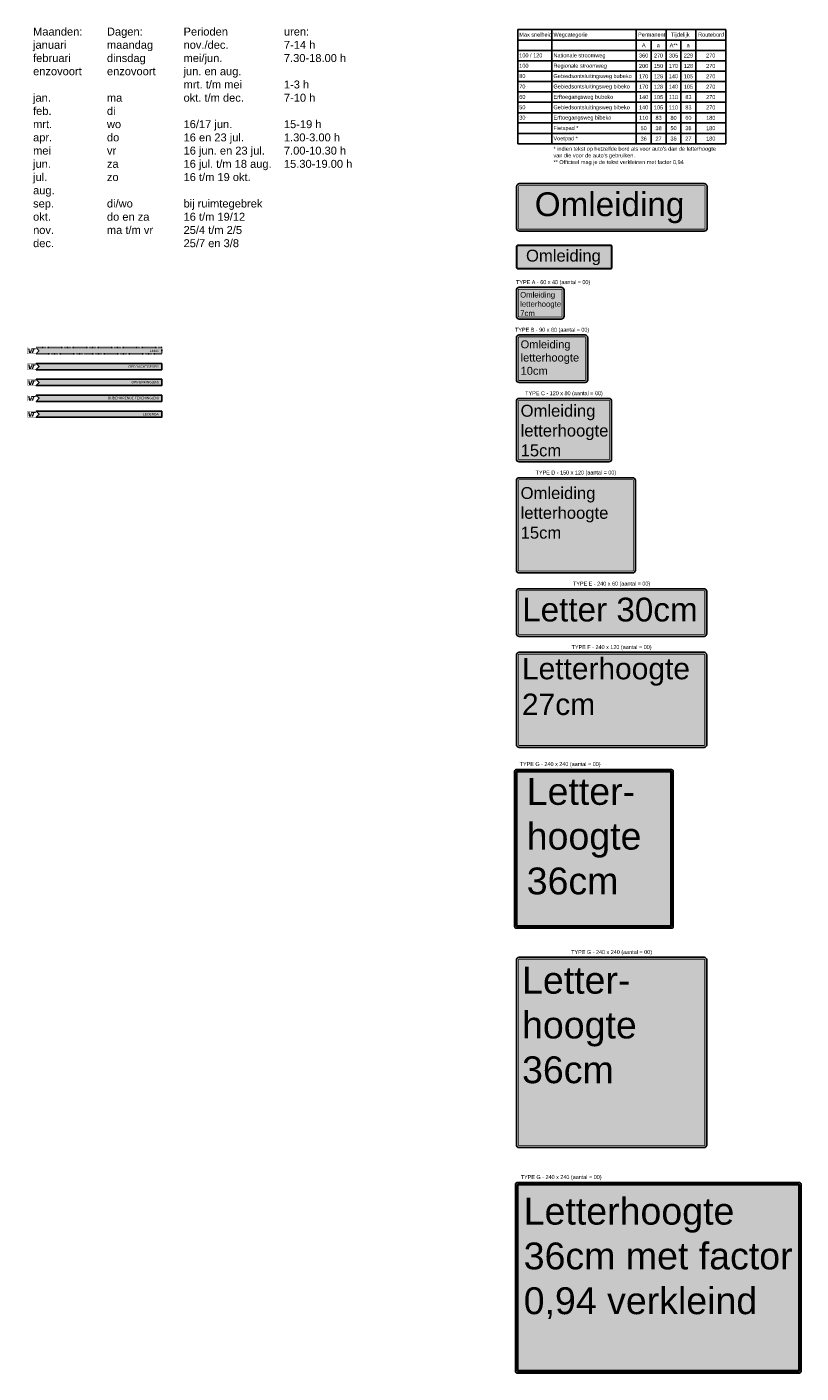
# Model space of a CAD drawing. Header units: metres. Extents: x 361 to 11174, y -6458 to 2529.
# Tile 1 of 2: x 361 to 1337, y -425 to 1272. Entities that reach past the tile are written whole.
import ezdxf
from ezdxf.enums import TextEntityAlignment as Align

# ---------------------------------------------------------------- set-up
doc = ezdxf.new("R2010")
doc.units = ezdxf.units.M
doc.linetypes.add('ACAD_ISO03W100', pattern=[30, 12, -18])
doc.styles.add('style1', font='swiss.ttf')
doc.styles.add('TXT', font='technic_.ttf', dxfattribs={"width": 0.9, "height": 1.35})

# ---------------------------------------------------------------- blocks, each defined once
blk = doc.blocks.new('Tekstbord type A')
h = blk.add_hatch(color=2)
edge = h.paths.add_edge_path()
edge.add_line((3.5, -20), (56.5, -20))
edge.add_arc((56.5, -16.5), 3.5, 270, 360)
edge.add_line((60, -16.5), (60, 16.5))
edge.add_arc((56.5, 16.5), 3.5, 0, 90)
edge.add_line((56.5, 20), (3.5, 20))
edge.add_arc((3.5, 16.5), 3.5, 90, 180)
edge.add_line((0, 16.5), (0, -16.5))
edge.add_arc((3.5, -16.5), 3.5, 180, 270)
blk.add_lwpolyline([(3.5, -20), (56.5, -20, 0.414214), (60, -16.5), (60, 16.5, 0.414214), (56.5, 20), (3.5, 20, 0.414214), (0, 16.5), (0, -16.5, 0.414214)], format="xyb", close=True)
at = {"color": 18, "const_width": 1}
blk.add_lwpolyline([(3.5, -17.5), (56.5, -17.5, 0.414214), (57.5, -16.5), (57.5, 16.5, 0.414214), (56.5, 17.5), (3.5, 17.5, 0.414214), (2.5, 16.5), (2.5, -16.5, 0.414214)], format="xyb", close=True, dxfattribs=at)
blk = doc.blocks.new('Tekstbord type B')
h = blk.add_hatch(color=2)
edge = h.paths.add_edge_path()
edge.add_line((3.5, -30), (86.5, -30))
edge.add_arc((86.5, -26.5), 3.5, 270, 360)
edge.add_line((90, -26.5), (90, 26.5))
edge.add_arc((86.5, 26.5), 3.5, 0, 90)
edge.add_line((86.5, 30), (3.5, 30))
edge.add_arc((3.5, 26.5), 3.5, 90, 180)
edge.add_line((0, 26.5), (0, -26.5))
edge.add_arc((3.5, -26.5), 3.5, 180, 270)
blk.add_lwpolyline([(3.5, -30), (86.5, -30, 0.414214), (90, -26.5), (90, 26.5, 0.414214), (86.5, 30), (3.5, 30, 0.414214), (0, 26.5), (0, -26.5, 0.414214)], format="xyb", close=True)
at = {"color": 18, "const_width": 1}
blk.add_lwpolyline([(3.5, -27.5), (86.5, -27.5, 0.414214), (87.5, -26.5), (87.5, 26.5, 0.414214), (86.5, 27.5), (3.5, 27.5, 0.414214), (2.5, 26.5), (2.5, -26.5, 0.414214)], format="xyb", close=True, dxfattribs=at)
blk = doc.blocks.new('Tekstbord type C')
h = blk.add_hatch(color=2)
edge = h.paths.add_edge_path()
edge.add_line((3.5, -40), (116.5, -40))
edge.add_arc((116.5, -36.5), 3.5, 270, 360)
edge.add_line((120, -36.5), (120, 36.5))
edge.add_arc((116.5, 36.5), 3.5, 0, 90)
edge.add_line((116.5, 40), (3.5, 40))
edge.add_arc((3.5, 36.5), 3.5, 90, 180)
edge.add_line((0, 36.5), (0, -36.5))
edge.add_arc((3.5, -36.5), 3.5, 180, 270)
blk.add_lwpolyline([(3.5, -40), (116.5, -40, 0.414214), (120, -36.5), (120, 36.5, 0.414214), (116.5, 40), (3.5, 40, 0.414214), (0, 36.5), (0, -36.5, 0.414214)], format="xyb", close=True)
at = {"color": 18, "const_width": 1}
blk.add_lwpolyline([(3.5, -37.5), (116.5, -37.5, 0.414214), (117.5, -36.5), (117.5, 36.5, 0.414214), (116.5, 37.5), (3.5, 37.5, 0.414214), (2.5, 36.5), (2.5, -36.5, 0.414214)], format="xyb", close=True, dxfattribs=at)
blk = doc.blocks.new('Tekstbord type D')
h = blk.add_hatch(color=2)
edge = h.paths.add_edge_path()
edge.add_line((3.5, -60), (146.5, -60))
edge.add_arc((146.5, -56.5), 3.5, 270, 360)
edge.add_line((150, -56.5), (150, 56.5))
edge.add_arc((146.5, 56.5), 3.5, 0, 90)
edge.add_line((146.5, 60), (3.5, 60))
edge.add_arc((3.5, 56.5), 3.5, 90, 180)
edge.add_line((0, 56.5), (0, -56.5))
edge.add_arc((3.5, -56.5), 3.5, 180, 270)
blk.add_lwpolyline([(3.5, -60), (146.5, -60, 0.414214), (150, -56.5), (150, 56.5, 0.414214), (146.5, 60), (3.5, 60, 0.414214), (0, 56.5), (0, -56.5, 0.414214)], format="xyb", close=True)
at = {"color": 18, "const_width": 1}
blk.add_lwpolyline([(3.5, -57.5), (146.5, -57.5, 0.414214), (147.5, -56.5), (147.5, 56.5, 0.414214), (146.5, 57.5), (3.5, 57.5, 0.414214), (2.5, 56.5), (2.5, -56.5, 0.414214)], format="xyb", close=True, dxfattribs=at)
blk = doc.blocks.new('Tekstbord type E')
h = blk.add_hatch(color=2)
edge = h.paths.add_edge_path()
edge.add_line((3.5, -30), (236.5, -30))
edge.add_arc((236.5, -26.5), 3.5, 270, 360)
edge.add_line((240, -26.5), (240, 26.5))
edge.add_arc((236.5, 26.5), 3.5, 0, 90)
edge.add_line((236.5, 30), (3.5, 30))
edge.add_arc((3.5, 26.5), 3.5, 90, 180)
edge.add_line((0, 26.5), (0, -26.5))
edge.add_arc((3.5, -26.5), 3.5, 180, 270)
blk.add_lwpolyline([(3.5, -30), (236.5, -30, 0.414214), (240, -26.5), (240, 26.5, 0.414214), (236.5, 30), (3.5, 30, 0.414214), (0, 26.5), (0, -26.5, 0.414214)], format="xyb", close=True)
at = {"color": 18, "const_width": 1}
blk.add_lwpolyline([(3.5, -27.5), (236.5, -27.5, 0.414214), (237.5, -26.5), (237.5, 26.5, 0.414214), (236.5, 27.5), (3.5, 27.5, 0.414214), (2.5, 26.5), (2.5, -26.5, 0.414214)], format="xyb", close=True, dxfattribs=at)
blk = doc.blocks.new('Tekstbord type F')
h = blk.add_hatch(color=2)
edge = h.paths.add_edge_path()
edge.add_line((3.5, -60), (236.5, -60))
edge.add_arc((236.5, -56.5), 3.5, 270, 360)
edge.add_line((240, -56.5), (240, 56.5))
edge.add_arc((236.5, 56.5), 3.5, 0, 90)
edge.add_line((236.5, 60), (3.5, 60))
edge.add_arc((3.5, 56.5), 3.5, 90, 180)
edge.add_line((0, 56.5), (0, -56.5))
edge.add_arc((3.5, -56.5), 3.5, 180, 270)
blk.add_lwpolyline([(3.5, -60), (236.5, -60, 0.414214), (240, -56.5), (240, 56.5, 0.414214), (236.5, 60), (3.5, 60, 0.414214), (0, 56.5), (0, -56.5, 0.414214)], format="xyb", close=True)
at = {"color": 18, "const_width": 1}
blk.add_lwpolyline([(3.5, -57.5), (236.5, -57.5, 0.414214), (237.5, -56.5), (237.5, 56.5, 0.414214), (236.5, 57.5), (3.5, 57.5, 0.414214), (2.5, 56.5), (2.5, -56.5, 0.414214)], format="xyb", close=True, dxfattribs=at)
blk = doc.blocks.new('Tekstbord type G')
h = blk.add_hatch(color=2)
edge = h.paths.add_edge_path()
edge.add_line((3.5, -120), (236.5, -120))
edge.add_arc((236.5, -116.5), 3.5, 270, 360)
edge.add_line((240, -116.5), (240, 116.5))
edge.add_arc((236.5, 116.5), 3.5, 0, 90)
edge.add_line((236.5, 120), (3.5, 120))
edge.add_arc((3.5, 116.5), 3.5, 90, 180)
edge.add_line((0, 116.5), (0, -116.5))
edge.add_arc((3.5, -116.5), 3.5, 180, 270)
blk.add_lwpolyline([(3.5, -120), (236.5, -120, 0.414214), (240, -116.5), (240, 116.5, 0.414214), (236.5, 120), (3.5, 120, 0.414214), (0, 116.5), (0, -116.5, 0.414214)], format="xyb", close=True)
at = {"color": 18, "const_width": 1}
blk.add_lwpolyline([(3.5, -117.5), (236.5, -117.5, 0.414214), (237.5, -116.5), (237.5, 116.5, 0.414214), (236.5, 117.5), (3.5, 117.5, 0.414214), (2.5, 116.5), (2.5, -116.5, 0.414214)], format="xyb", close=True, dxfattribs=at)
blk = doc.blocks.new('Tekst omleiding 240cm')
h = blk.add_hatch(color=2)
edge = h.paths.add_edge_path()
edge.add_line((3.5, -30), (236.5, -30))
edge.add_arc((236.5, -26.5), 3.5, 270, 360)
edge.add_line((240, -26.5), (240, 26.5))
edge.add_arc((236.5, 26.5), 3.5, 0, 90)
edge.add_line((236.5, 30), (3.5, 30))
edge.add_arc((3.5, 26.5), 3.5, 90, 180)
edge.add_line((0, 26.5), (0, -26.5))
edge.add_arc((3.5, -26.5), 3.5, 180, 270)
blk.add_lwpolyline([(3.5, -30), (236.5, -30, 0.414214), (240, -26.5), (240, 26.5, 0.414214), (236.5, 30), (3.5, 30, 0.414214), (0, 26.5), (0, -26.5, 0.414214)], format="xyb", close=True)
at = {"color": 18, "const_width": 1}
blk.add_lwpolyline([(3.5, -27.5), (236.5, -27.5, 0.414214), (237.5, -26.5), (237.5, 26.5, 0.414214), (236.5, 27.5), (3.5, 27.5, 0.414214), (2.5, 26.5), (2.5, -26.5, 0.414214)], format="xyb", close=True, dxfattribs=at)
at = {"color": 18, "style": 'style1'}
blk.add_text('Omleiding', height=30, dxfattribs=at).set_placement((22.8, -11))
blk = doc.blocks.new('Tekst Omleiding 120cm')
h = blk.add_hatch(color=2)
edge = h.paths.add_edge_path()
edge.add_line((1.8, -15), (118.3, -15))
edge.add_arc((118.3, -13.2), 1.75, 270, 360)
edge.add_line((120, -13.2), (120, 13.2))
edge.add_arc((118.3, 13.2), 1.75, 0, 90)
edge.add_line((118.3, 15), (1.8, 15))
edge.add_arc((1.8, 13.2), 1.75, 90, 180)
edge.add_line((0, 13.2), (0, -13.2))
edge.add_arc((1.8, -13.2), 1.75, 180, 270)
blk.add_lwpolyline([(1.8, -15), (118.2, -15, 0.414214), (120, -13.2), (120, 13.2, 0.414214), (118.2, 15), (1.8, 15, 0.414214), (0, 13.2), (0, -13.2, 0.414214)], format="xyb", close=True)
at = {"color": 18, "const_width": 0.5}
blk.add_lwpolyline([(1.8, -13.8), (118.2, -13.8, 0.414214), (118.8, -13.2), (118.8, 13.2, 0.414214), (118.2, 13.8), (1.8, 13.8, 0.414214), (1.2, 13.2), (1.2, -13.2, 0.414214)], format="xyb", close=True, dxfattribs=at)
at = {"color": 18, "style": 'style1'}
blk.add_text('Omleiding', height=15, dxfattribs=at).set_placement((11.8, -5.8))
blk = doc.blocks.new('tekstbord_klapbord')
h = blk.add_hatch(color=2)
h.paths.add_polyline_path([(198, 200), (2, 200, 0.414214), (0, 198), (0, 2, 0.414214), (2, 0), (198, 0, 0.414214), (200, 2), (200, 198, 0.414214)])
h.paths.add_polyline_path([(198, 197), (198, 3, -0.414214), (197, 2), (3, 2, -0.414214), (2, 3), (2, 197, -0.414214), (3, 198), (197, 198, -0.414214)], flags=16)
h.paths.add_polyline_path([(197, 196), (197, 4, -0.414214), (196, 3), (4, 3, -0.414214), (3, 4), (3, 196, -0.414214), (4, 197), (196, 197, -0.414214)], flags=0)
h = blk.add_hatch(color=18)
h.paths.add_polyline_path([(197, 198), (3, 198, 0.414214), (2, 197), (2, 3, 0.414214), (3, 2), (197, 2, 0.414214), (198, 3), (198, 197, 0.414214)])
h.paths.add_polyline_path([(197, 196), (197, 4, -0.414214), (196, 3), (4, 3, -0.414214), (3, 4), (3, 196, -0.414214), (4, 197), (196, 197, -0.414214)], flags=16)
for points in [[(2, 200), (198, 200, -0.414214), (200, 198), (200, 2, -0.414214), (198, 0), (2, 0, -0.414214), (0, 2), (0, 198, -0.414214)], [(3, 198), (197, 198, -0.414214), (198, 197), (198, 3, -0.414214), (197, 2), (3, 2, -0.414214), (2, 3), (2, 197, -0.414214)], [(4, 197), (196, 197, -0.414214), (197, 196), (197, 4, -0.414214), (196, 3), (4, 3, -0.414214), (3, 4), (3, 196, -0.414214)]]:
    blk.add_lwpolyline(points, format="xyb", close=True)
blk = doc.blocks.new('tekstbord type H')
h = blk.add_hatch(color=2)
h.paths.add_polyline_path([(358.1, 240), (2.1, 240, 0.414214), (0.1, 238), (0.1, 2, 0.414214), (2.1, 0), (358.1, 0, 0.414214), (360.1, 2), (360.1, 238, 0.414214)])
h.paths.add_polyline_path([(358.1, 237), (358.1, 3, -0.414214), (357.1, 2), (3.1, 2, -0.414214), (2.1, 3), (2.1, 237, -0.414214), (3.1, 238), (357.1, 238, -0.414214)], flags=16)
h.paths.add_polyline_path([(357.1, 236), (357.1, 4, -0.414214), (356.1, 3), (4.1, 3, -0.414214), (3.1, 4), (3.1, 236, -0.414214), (4.1, 237), (356.1, 237, -0.414214)], flags=0)
h = blk.add_hatch(color=18)
h.paths.add_polyline_path([(357.1, 238), (3.1, 238, 0.414214), (2.1, 237), (2.1, 3, 0.414214), (3.1, 2), (357.1, 2, 0.414214), (358.1, 3), (358.1, 237, 0.414214)])
h.paths.add_polyline_path([(357.1, 236), (357.1, 4, -0.414214), (356.1, 3), (4.1, 3, -0.414214), (3.1, 4), (3.1, 236, -0.414214), (4.1, 237), (356.1, 237, -0.414214)], flags=16)
for points in [[(2.1, 240), (358.1, 240, -0.414214), (360.1, 238), (360.1, 2, -0.414214), (358.1, 0), (2.1, 0, -0.414214), (0.1, 2), (0.1, 238, -0.414214)], [(3.1, 238), (357.1, 238, -0.414214), (358.1, 237), (358.1, 3, -0.414214), (357.1, 2), (3.1, 2, -0.414214), (2.1, 3), (2.1, 237, -0.414214)], [(4.1, 237), (356.1, 237, -0.414214), (357.1, 236), (357.1, 4, -0.414214), (356.1, 3), (4.1, 3, -0.414214), (3.1, 4), (3.1, 236, -0.414214)]]:
    blk.add_lwpolyline(points, format="xyb", close=True)
blk = doc.blocks.new('Tabel Letterhoogtes borden')
for points in [[(0, 143.9), (0, 0)], [(0, 143.9), (261.9, 143.9)], [(42.7, 143.9), (42.7, 0)], [(149.1, 143.9), (149.1, 0)], [(186.7, 143.9), (186.7, 0)], [(224.3, 143.9), (224.3, 0)], [(261.9, 143.9), (261.9, 0)], [(0, 130.8), (261.9, 130.8)], [(167.9, 130.8), (167.9, 0)], [(205.5, 130.8), (205.5, 0)], [(0, 117.7), (261.9, 117.7)], [(0, 104.6), (261.9, 104.6)], [(0, 91.6), (261.9, 91.6)], [(0, 78.5), (261.9, 78.5)], [(0, 65.4), (261.9, 65.4)], [(0, 52.3), (261.9, 52.3)], [(0, 39.2), (261.9, 39.2)], [(0, 26.2), (261.9, 26.2)], [(0, 13.1), (261.9, 13.1)], [(0, 0), (261.9, 0)]]:
    blk.add_lwpolyline(points)
at = {"color": 5, "style": 'style1'}
for s, p in [('A**', (191.3, 121.7)), ('305', (190.4, 108.7)), ('170', (190.2, 95.6)), ('140', (190.2, 82.6)), ('140', (190.2, 69.5)), ('110', (190.2, 56.4)), ('110', (190.2, 43.3)), ('80', (192.3, 30.2)), ('50', (192.3, 17.2)), ('36', (192.3, 4.1))]:
    blk.add_text(s, height=5, dxfattribs=at).set_placement(p)
at = {"color": 5, "char_height": 5, "style": 'style1'}
for s, insert, width, attachment_point in [('{\\C256;Max snelheid}', (1.7, 140.1), 210.289, 1), ('{\\C256;Wegcategorie}', (44.8, 140.1), 210.289, 1), ('{\\C256;Permanent}', (151.5, 140.1), 210.289, 1), ('{\\C256;Tijdelijk}', (193, 140.1), 210.289, 1), ('{\\C256;Routebord}', (227.2, 140.1), 210.289, 1), ('{\\C256;A}', (156.3, 126.7), 210.289, 1), ('{\\C256;a}', (175.1, 126.7), 210.289, 1), ('{\\C256;a}', (212.7, 126.7), 210.289, 1), ('{\\C256;Nationale stroomweg}', (44.8, 113.9), 210.289, 1), ('{\\C256;360}', (158.5, 111.2), 18.668, 5), ('{\\C256;270}', (177.3, 111.2), 18.668, 5), ('{\\C256;229}', (214.9, 111.2), 18.668, 5), ('{\\C256;270}', (243.1, 111.2), 37.496, 5), ('{\\C256;Gebiedsontsluitingsweg bubeko}', (44.8, 87.8), 210.289, 1), ('{\\C256;Regionale stroomweg}', (44.8, 100.9), 210.289, 1), ('{\\C256;200}', (158.5, 98.1), 18.668, 5), ('{\\C256;170}', (158.5, 85), 18.668, 5), ('{\\C256;150}', (177.3, 98.1), 18.668, 5), ('{\\C256;128}', (177.3, 85), 18.668, 5), ('{\\C256;128}', (214.9, 98.1), 18.668, 5), ('{\\C256;105}', (214.9, 85), 18.668, 5), ('{\\C256;270}', (243.1, 98.1), 37.496, 5), ('{\\C256;270}', (243.1, 85), 37.496, 5), ('{\\C256;Gebiedsontsluitingsweg bibeko}', (44.8, 74.7), 210.289, 1), ('{\\C256;170}', (158.5, 71.9), 18.668, 5), ('{\\C256;128}', (177.3, 71.9), 18.668, 5), ('{\\C256;105}', (214.9, 71.9), 18.668, 5), ('{\\C256;270}', (243.1, 71.9), 37.496, 5), ('{\\C256;Erftoegangsweg bubeko}', (44.8, 61.6), 210.289, 1), ('{\\C256;140}', (158.5, 58.8), 18.668, 5), ('{\\C256;105}', (177.3, 58.8), 18.668, 5), ('{\\C256;83}', (214.9, 58.8), 18.668, 5), ('{\\C256;270}', (243.1, 58.8), 37.496, 5), ('{\\C256;Gebiedsontsluitingsweg bibeko}', (44.8, 48.5), 210.289, 1), ('{\\C256;Erftoegangsweg bibeko}', (44.8, 35.5), 210.289, 1), ('{\\C256;140}', (158.5, 45.8), 18.668, 5), ('{\\C256;110}', (158.5, 32.7), 18.668, 5), ('{\\C256;105}', (177.3, 45.8), 18.668, 5), ('{\\C256;83}', (177.3, 32.7), 18.668, 5), ('{\\C256;83}', (214.9, 45.8), 18.668, 5), ('{\\C256;60}', (214.9, 32.7), 18.668, 5), ('{\\C256;270}', (243.1, 45.8), 37.496, 5), ('{\\C256;180}', (243.1, 32.7), 37.496, 5), ('{\\C256;Fietspad *}', (44.8, 22.4), 210.289, 1), ('{\\C256;50}', (158.5, 19.6), 18.668, 5), ('{\\C256;38}', (177.3, 19.6), 18.668, 5), ('{\\C256;38}', (214.9, 19.6), 18.668, 5), ('{\\C256;180}', (243.1, 19.6), 37.496, 5), ('{\\C256;Voetpad *}', (44.8, 9.3), 210.289, 1), ('{\\C256;36}', (158.5, 6.5), 18.668, 5), ('{\\C256;27}', (177.3, 6.5), 18.668, 5), ('{\\C256;27}', (214.9, 6.5), 18.668, 5), ('{\\C256;180}', (243.1, 6.5), 37.496, 5), ("{\\C256;* indien tekst op hetzelfde bord als voor auto's dan de letterhoogte van die voor de auto's gebruiken.}", (44.8, -3.8), 210.289, 1), ('{\\C256;** Officieel mag je de tekst verkleinen met factor 0,94}', (44.8, -20.6), 210.289, 1)]:
    blk.add_mtext(s, dxfattribs=dict(at, insert=insert, width=width, attachment_point=attachment_point))
at = {"char_height": 5, "width": 210.289, "attachment_point": 1, "style": 'style1'}
for s, insert in [('100 / 120 ', (1.7, 113.9)), ('80', (1.7, 87.8)), ('100  ', (1.7, 100.9)), ('70 ', (1.7, 74.7)), ('60 ', (1.7, 61.6)), ('50', (1.7, 48.5)), ('30', (1.7, 35.5))]:
    blk.add_mtext(s, dxfattribs=dict(at, insert=insert))
blk = doc.blocks.new('titel1')
h = blk.add_hatch(color=30)
h.paths.add_polyline_path([(-168.7, 7.9, 0.414214), (-169.9, 6.7), (-169.9, 1.2, 0.414214), (-168.7, 0), (-158.2, 0), (-154.1, 4), (-158.2, 7.9)])
h.paths.add_polyline_path([(-168.7, 7.6, 0.414214), (-169.6, 6.7), (-169.6, 1.2, 0.412693), (-168.7, 0.3), (-158.4, 0.3), (-155.3, 4), (-158.5, 7.6)], flags=16)
h.paths.add_polyline_path([(-164.4, 6.8), (-158.6, 6.8), (-159.1, 5.5), (-160.6, 5.5), (-162.3, 0.9), (-164.1, 0.9), (-162.3, 5.5), (-164.9, 5.5)], flags=0)
h.paths.add_polyline_path([(-166.8, 6.8), (-166, 2.6), (-165.9, 2.6), (-164.9, 5.2), (-163.3, 5.2), (-165, 0.9), (-167.4, 0.9), (-168.4, 6.8)], flags=0)
blk.add_hatch(color=5).paths.add_polyline_path([(0, 0), (0, 7.9), (-158.2, 7.9), (-158.3, 7.7), (-154.6, 4.1), (-158.3, 0.1), (-158.2, 0)])
at = {"color": 5}
blk.add_lwpolyline([(0, 7.9), (-158.2, 7.9), (-158.3, 7.7), (-154.6, 4.1), (-158.3, 0.1), (-158.2, 0), (0, 0), (0, 7.9)], close=True, dxfattribs=at)
at = {"color": 5, "insert": (-3.9, 3.9), "char_height": 3, "width": 100.169, "attachment_point": 6, "style": 'style1'}
blk.add_mtext('{\\C255;LEGENDA}', dxfattribs=at)
blk = doc.blocks.new('titel2')
h = blk.add_hatch(color=30)
h.paths.add_polyline_path([(-168.7, 7.9, 0.414214), (-169.9, 6.7), (-169.9, 1.2, 0.414214), (-168.7, 0), (-158.2, 0), (-154.1, 4), (-158.2, 7.9)])
h.paths.add_polyline_path([(-168.7, 7.6, 0.414214), (-169.6, 6.7), (-169.6, 1.2, 0.412693), (-168.7, 0.3), (-158.4, 0.3), (-155.3, 4), (-158.5, 7.6)], flags=16)
h.paths.add_polyline_path([(-164.4, 6.8), (-158.6, 6.8), (-159.1, 5.5), (-160.6, 5.5), (-162.3, 0.9), (-164.1, 0.9), (-162.3, 5.5), (-164.9, 5.5)], flags=0)
h.paths.add_polyline_path([(-166.8, 6.8), (-166, 2.6), (-165.9, 2.6), (-164.9, 5.2), (-163.3, 5.2), (-165, 0.9), (-167.4, 0.9), (-168.4, 6.8)], flags=0)
blk.add_hatch(color=5).paths.add_polyline_path([(0, 0), (0, 7.9), (-158.2, 7.9), (-158.3, 7.7), (-154.6, 4.1), (-158.3, 0.1), (-158.2, 0)])
at = {"color": 5}
blk.add_lwpolyline([(0, 7.9), (-158.2, 7.9), (-158.3, 7.7), (-154.6, 4.1), (-158.3, 0.1), (-158.2, 0), (0, 0), (0, 7.9)], close=True, dxfattribs=at)
at = {"color": 5, "insert": (-3.9, 3.9), "char_height": 3, "width": 100.169, "attachment_point": 6, "style": 'style1'}
blk.add_mtext('{\\C255;BIJBEHORENDE TEKENING(EN)}', dxfattribs=at)
blk = doc.blocks.new('titel3')
h = blk.add_hatch(color=30)
h.paths.add_polyline_path([(-168.7, 7.9, 0.414214), (-169.9, 6.7), (-169.9, 1.2, 0.414214), (-168.7, 0), (-158.2, 0), (-154.1, 4), (-158.2, 7.9)])
h.paths.add_polyline_path([(-168.7, 7.6, 0.414214), (-169.6, 6.7), (-169.6, 1.2, 0.412693), (-168.7, 0.3), (-158.4, 0.3), (-155.3, 4), (-158.5, 7.6)], flags=16)
h.paths.add_polyline_path([(-164.4, 6.8), (-158.6, 6.8), (-159.1, 5.5), (-160.6, 5.5), (-162.3, 0.9), (-164.1, 0.9), (-162.3, 5.5), (-164.9, 5.5)], flags=0)
h.paths.add_polyline_path([(-166.8, 6.8), (-166, 2.6), (-165.9, 2.6), (-164.9, 5.2), (-163.3, 5.2), (-165, 0.9), (-167.4, 0.9), (-168.4, 6.8)], flags=0)
blk.add_hatch(color=5).paths.add_polyline_path([(0, 0), (0, 7.9), (-158.2, 7.9), (-158.3, 7.7), (-154.6, 4.1), (-158.3, 0.1), (-158.2, 0)])
at = {"color": 5}
blk.add_lwpolyline([(0, 7.9), (-158.2, 7.9), (-158.3, 7.7), (-154.6, 4.1), (-158.3, 0.1), (-158.2, 0), (0, 0), (0, 7.9)], close=True, dxfattribs=at)
at = {"color": 5, "insert": (-3.9, 3.9), "char_height": 3, "width": 100.169, "attachment_point": 6, "style": 'style1'}
blk.add_mtext('{\\C255;OPMERKING(EN)}', dxfattribs=at)
blk = doc.blocks.new('titel4')
h = blk.add_hatch(color=30)
h.paths.add_polyline_path([(-168.7, 7.9, 0.414214), (-169.9, 6.7), (-169.9, 1.2, 0.414214), (-168.7, 0), (-158.2, 0), (-154.1, 4), (-158.2, 7.9)])
h.paths.add_polyline_path([(-168.7, 7.6, 0.414214), (-169.6, 6.7), (-169.6, 1.2, 0.412693), (-168.7, 0.3), (-158.4, 0.3), (-155.3, 4), (-158.5, 7.6)], flags=16)
h.paths.add_polyline_path([(-164.4, 6.8), (-158.6, 6.8), (-159.1, 5.5), (-160.6, 5.5), (-162.3, 0.9), (-164.1, 0.9), (-162.3, 5.5), (-164.9, 5.5)], flags=0)
h.paths.add_polyline_path([(-166.8, 6.8), (-166, 2.6), (-165.9, 2.6), (-164.9, 5.2), (-163.3, 5.2), (-165, 0.9), (-167.4, 0.9), (-168.4, 6.8)], flags=0)
blk.add_hatch(color=5).paths.add_polyline_path([(0, 0), (0, 7.9), (-158.2, 7.9), (-158.3, 7.7), (-154.6, 4.1), (-158.3, 0.1), (-158.2, 0)])
at = {"color": 5}
blk.add_lwpolyline([(0, 7.9), (-158.2, 7.9), (-158.3, 7.7), (-154.6, 4.1), (-158.3, 0.1), (-158.2, 0), (0, 0), (0, 7.9)], close=True, dxfattribs=at)
at = {"color": 5, "insert": (-3.9, 3.9), "char_height": 3, "width": 100.169, "attachment_point": 6, "style": 'style1'}
blk.add_mtext('{\\C255;OPDRACHTGEVER}', dxfattribs=at)

msp = doc.modelspace()

# ---------------------------------------------------------------- hatches: boundary and pattern name
h = msp.add_hatch(color=30)
h.paths.add_polyline_path([(362.4, 867.4, 0.414214), (361.1, 866.2), (361.1, 860.7, 0.414214), (362.4, 859.5), (372.8, 859.5), (377, 863.5), (372.8, 867.4)])
h.paths.add_polyline_path([(362.4, 867.1, 0.414214), (361.5, 866.2), (361.5, 860.7, 0.412693), (362.4, 859.8), (372.6, 859.8), (375.8, 863.5), (372.5, 867.1)], flags=16)
h.paths.add_polyline_path([(366.7, 866.3), (372.5, 866.3), (371.9, 865), (370.5, 865), (368.7, 860.4), (366.9, 860.4), (368.7, 865), (366.1, 865)], flags=0)
h.paths.add_polyline_path([(364.3, 866.3), (365, 862.1), (365.1, 862.1), (366.1, 864.7), (367.7, 864.7), (366, 860.4), (363.7, 860.4), (362.7, 866.3)], flags=0)
msp.add_hatch(color=5).paths.add_polyline_path([(531.1, 867.4), (372.8, 867.4), (372.8, 867.2), (376.5, 863.6), (372.8, 859.6), (372.8, 859.5), (531.1, 859.5)])

# ---------------------------------------------------------------- linework, layer by layer
at = {"color": 5, "linetype": 'ACAD_ISO03W100', "ltscale": 0.05, "flags": 128}
msp.add_lwpolyline([(531.1, 867.4), (372.8, 867.4), (372.8, 867.2), (376.5, 863.6), (372.8, 859.6), (372.8, 859.5), (531.1, 859.5), (531.1, 867.4)], close=True, dxfattribs=at)

# ---------------------------------------------------------------- block references
for name, p in [('Tabel Letterhoogtes borden', (980.1, 1124.3)), ('Tekst omleiding 240cm', (978.5, 1044.1)), ('Tekst Omleiding 120cm', (978.5, 981.6)), ('Tekstbord type A', (978.2, 923.4)), ('Tekstbord type B', (978.2, 853.4)), ('Tekstbord type C', (978.2, 763.4)), ('Tekstbord type D', (978.2, 643.4)), ('Tekstbord type E', (978.2, 533.4)), ('Tekstbord type F', (978.2, 423.4)), ('Tekstbord type G', (978.2, -21))]:
    msp.add_blockref(name, p)
at = {"color": 18}
for name, p in [('titel4', (531.1, 839.5)), ('titel3', (531.1, 819.5)), ('titel2', (531.1, 799.5)), ('titel1', (531.1, 779.5))]:
    msp.add_blockref(name, p, dxfattribs=at)
at = {"color": 2}
for name, p in [('tekstbord_klapbord', (975.9, 135.5)), ('tekstbord type H', (977, -425.1))]:
    msp.add_blockref(name, p, dxfattribs=at)

# ---------------------------------------------------------------- texts
at = {"style": 'TXT'}
for s, p in [('TYPE A - 60 x 40 (aantal = 00)', (1024.5, 945.9)), ('TYPE B - 90 x 60 (aantal = 00)', (1023.2, 885.9)), ('TYPE C - 120 x 80 (aantal = 00)', (1038.2, 805.9)), ('TYPE D - 150 x 120 (aantal = 00)', (1053.2, 705.9)), ('TYPE E - 240 x 60 (aantal = 00)', (1098.2, 565.9)), ('TYPE F - 240 x 120 (aantal = 00)', (1098.2, 485.9)), ('TYPE G - 240 x 240 (aantal = 00)', (1033.3, 338.5)), ('TYPE G - 240 x 240 (aantal = 00)', (1098.2, 101.5)), ('TYPE G - 240 x 240 (aantal = 00)', (1034.6, -182.1))]:
    msp.add_text(s, height=5, dxfattribs=at).set_placement(p, align=Align.BOTTOM_CENTER)
at = {"char_height": 10, "width": 435.843, "attachment_point": 1, "style": 'style1'}
for s, insert in [('Maanden:\\Pjanuari\\Pfebruari\\Penzovoort\\P\\Pjan.\\Pfeb.\\Pmrt.\\Papr.\\Pmei\\Pjun.\\Pjul.\\Paug.\\Psep.\\Pokt.\\Pnov.\\Pdec.', (368.9, 1270.7)), ('Dagen:\\Pmaandag\\Pdinsdag\\Penzovoort\\P\\Pma\\Pdi\\Pwo\\Pdo\\Pvr\\Pza\\Pzo\\P\\Pdi/wo\\Pdo en za\\Pma t/m vr', (462, 1270.7)), ('Perioden\\Pnov./dec.\\Pmei/jun.\\Pjun. en aug.\\Pmrt. t/m mei\\Pokt. t/m dec.\\P\\P16/17 jun.\\P16 en 23 jul.\\P16 jun. en 23 jul.\\P16 jul. t/m 18 aug.\\P16 t/m 19 okt.\\P\\Pbij ruimtegebrek\\P16 t/m 19/12\\P25/4 t/m 2/5\\P25/7 en 3/8', (558.6, 1270.7)), ('uren:\\P7-14 h\\P7.30-18.00 h\\P\\P1-3 h\\P7-10 h\\P\\P15-19 h\\P1.30-3.00 h\\P7.00-10.30 h\\P15.30-19.00 h', (685.1, 1270.7))]:
    msp.add_mtext(s, dxfattribs=dict(at, insert=insert))
at = {"color": 18, "attachment_point": 1, "style": 'style1'}
for s, insert, char_height, width in [('Omleiding\\Pletterhoogte\\P7cm', (982.9, 937.5), 7, 50), ('Omleiding\\Pletterhoogte\\P10cm', (983.5, 876.5), 10, 80), ('Omleiding\\Pletterhoogte\\P15cm', (983.5, 795.3), 15, 110), ('Omleiding\\Pletterhoogte\\P15cm', (983.5, 691.6), 15, 110), ('Letter 30cm', (985.4, 552.2), 30, 230), ('Letterhoogte\\P27cm', (985.2, 476.3), 27, 230), ('Letter-\\Phoogte\\P36cm', (991.2, 324.9), 33.85, 230), ('Letter-\\Phoogte\\P36cm', (985.3, 86.9), 33.85, 226.865), ('Letterhoogte\\P36cm met factor 0,94 verkleind', (987.4, -204.2), 33.85, 340.847)]:
    msp.add_mtext(s, dxfattribs=dict(at, insert=insert, char_height=char_height, width=width))
at = {"color": 5, "insert": (527.2, 863.4), "char_height": 3, "width": 100.169, "attachment_point": 6, "style": 'style1'}
msp.add_mtext('{\\C255;LEEG}', dxfattribs=at)

doc.saveas('drawing.dxf')
